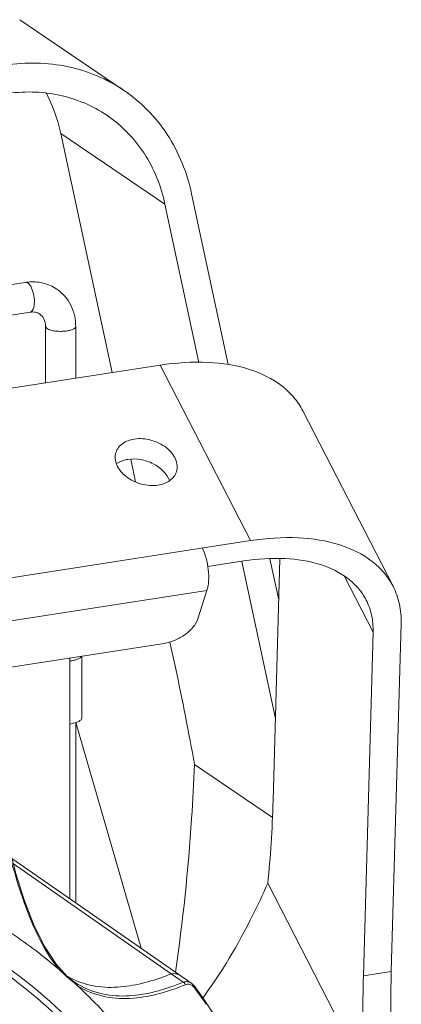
# Model space of a CAD drawing. Header units: millimetres. Extents: x 29170 to 33192, y 36 to 3108.
# Tile 213 of 256: x 33109 to 33172, y 1656 to 1819. Entities that reach past the tile are written whole.
import ezdxf

# ---------------------------------------------------------------- set-up
doc = ezdxf.new("R2010")
doc.units = ezdxf.units.MM
doc.layers.add('细实线', color=7, linetype='Continuous', lineweight=13)

msp = doc.modelspace()

# ---------------------------------------------------------------- linework, layer by layer
at = {"layer": '细实线'}
for p, q in [((33108.515, 1819.491), (33125.755, 1807.794)), ((33123.811, 1761.054), (33115.316, 1800.658)), ((33132.556, 1788.961), (33115.316, 1800.658)), ((33136.964, 1790.65), (33143.024, 1762.399)), ((33138.178, 1762.754), (33132.556, 1788.961)), ((33109.48, 1776.004), (33007.371, 1760.171)), ((33109.862, 1775.899), (33109.48, 1776.004)), ((33110.246, 1771.063), (33095.437, 1768.767)), ((33112.781, 1759.344), (33112.778, 1768.696)), ((33112.778, 1768.696), (33113.023, 1768.347)), ((33117.781, 1760.119), (33117.778, 1768.698)), ((33060.839, 1751.289), (33131.762, 1762.287)), ((33131.762, 1762.287), (33146.697, 1733.237)), ((33155.354, 1754.733), (33170.289, 1725.684)), ((33127.688, 1742.983), (33126.889, 1746.704)), ((32986.354, 1708.374), (33146.697, 1733.237)), ((33145.621, 1729.872), (33139.637, 1728.944)), ((33150.829, 1703.775), (33145.248, 1729.792)), ((33149.924, 1730.236), (33151.383, 1723.431)), ((33150.447, 1690.228), (33151.575, 1730.239)), ((33166.987, 1718.092), (33162.253, 1727.3)), ((32995.128, 1702.615), (33139.504, 1725.003)), ((33139.504, 1725.003), (33137.997, 1720.291)), ((33171.625, 1719.494), (33170.001, 1661.894)), ((33165.382, 1661.178), (33166.987, 1718.092)), ((32997.056, 1695.238), (33132.409, 1716.227)), ((33134.279, 1712.256), (33133.382, 1716.435)), ((33116.823, 1673.948), (33116.813, 1713.808)), ((33118.792, 1714.115), (33118.795, 1703.897)), ((33117.802, 1673.267), (33117.795, 1703.104)), ((33117.808, 1703.108), (33128.599, 1665.757)), ((33150.335, 1687.422), (33137.436, 1696.173)), ((33107.47, 1679.698), (33133.583, 1661.516)), ((33165.457, 1645.569), (33149.546, 1676.515)), ((33116.381, 1661.057), (33114.562, 1663.096)), ((33133.583, 1661.517), (33135.575, 1660.129)), ((33165.382, 1661.178), (33170.001, 1661.894)), ((33135.222, 1661.15), (33136.973, 1659.932)), ((33137.434, 1659.492), (33136.973, 1659.931)), ((33137.504, 1659.4), (33137.434, 1659.492)), ((33137.504, 1659.401), (33137.504, 1659.4)), ((33137.617, 1659.244), (33137.504, 1659.401))]:
    msp.add_line(p, q, dxfattribs=at)
for points in [[(33114.562, 1663.096), (33112.571, 1666.163), (33110.81, 1669.752), (33109.256, 1673.762), (33107.874, 1678.146), (33106.638, 1682.892), (33105.656, 1687.352)], [(33135.223, 1661.149), (33123.972, 1668.976), (33112.611, 1676.878), (33107.229, 1680.621)]]:
    msp.add_lwpolyline(points, dxfattribs=at)
for centre, radius, start, end in [((33110.668, 1768.345), 7.751, 95.98628, 98.81564), ((33056.314, 1593.284), 90.573, 49.63689, 55.7995), ((33055.421, 1591.977), 87.156, 42.29067, 55.83522), ((33123.031, 1672.597), 13.278, 239.30487, 240.00385), ((33134.408, 1680.443), 26.537, 227.04436, 227.35609), ((33125.687, 1672.08), 14.426, 229.76086, 230.31705), ((33122.975, 1672.5), 13.166, 240.00358, 240.86841), ((33139.958, 1688.229), 36.044, 229.25004, 230.4337), ((33125.508, 1671.86), 14.142, 230.30695, 233.91197), ((33122.926, 1672.412), 13.066, 240.86845, 244.4157), ((33125.148, 1671.363), 13.529, 233.90408, 239.04039), ((33055.205, 1592.1), 92.196, 40.33825, 47.01856), ((33135.859, 1657.986), 1.998, 35.8245, 40.4974), ((33050.532, 1596.222), 107.333, 34.14492, 35.89761)]:
    msp.add_arc(centre, radius, start, end, dxfattribs=at)
for centre, major_axis, ratio, start_param, end_param in [((33048.078, 1770.739), (-71.668, 190.816), 0.3246324, -2.090481, -2.0012662), ((33075.772, 1835.476), (-57.217, 193.404), 0.2488175, -2.6051433, -2.4907978), ((33244.676, 1516.646), (-57.217, 193.404), 0.2488175, 0.6507948, 0.7571171), ((33240.058, 1515.93), (-57.217, 193.404), 0.2488175, 0.6507948, 0.7651403)]:
    msp.add_ellipse(centre, major_axis=major_axis, ratio=ratio, start_param=start_param, end_param=end_param, dxfattribs=at)
for points, knots in [([(33125.755, 1807.794), (33122.985, 1809.673), (33116.513, 1812.388), (33109.526, 1812.473), (33106.096, 1811.941)], [0, 0, 0, 0, 0.4908822, 1, 1, 1, 1]), ([(33106.098, 1807.211), (33109.038, 1807.667), (33115.026, 1807.594), (33120.574, 1805.267), (33122.947, 1803.657)], [0, 0, 0, 0, 0.5091178, 1, 1, 1, 1]), ([(33112.888, 1807.328), (33113.164, 1806.812), (33114.209, 1804.683), (33114.941, 1802.404), (33115.316, 1800.658)], [0, 0, 0, 0, 0.2466852, 1, 1, 1, 1]), ([(33136.964, 1790.65), (33136.221, 1794.115), (33133.578, 1800.741), (33128.578, 1805.878), (33125.755, 1807.794)], [0, 0, 0, 0, 0.509424, 1, 1, 1, 1]), ([(33122.947, 1803.657), (33125.368, 1802.015), (33129.653, 1797.611), (33131.919, 1791.931), (33132.556, 1788.961)], [0, 0, 0, 0, 0.490576, 1, 1, 1, 1]), ([(33114.635, 1774.892), (33113.951, 1775.356), (33112.39, 1776.043), (33110.692, 1776.141), (33109.859, 1776.053)], [0, 0, 0, 0, 0.4968909, 1, 1, 1, 1]), ([(33110.33, 1775.347), (33110.295, 1775.408), (33110.166, 1775.612), (33110.005, 1775.802), (33109.862, 1775.899)], [0, 0, 0, 0, 0.2889402, 1, 1, 1, 1]), ([(33110.246, 1771.063), (33110.475, 1771.098), (33110.761, 1771.51), (33110.9, 1772.096), (33110.976, 1772.969), (33110.842, 1774.09), (33110.548, 1774.97), (33110.33, 1775.347)], [0, 0, 0, 0, 0.1512938, 0.2667309, 0.4052164, 0.7156064, 1, 1, 1, 1]), ([(33117.778, 1768.698), (33117.778, 1769.905), (33117.254, 1772.335), (33115.611, 1774.23), (33114.635, 1774.892)], [0, 0, 0, 0, 0.5059978, 1, 1, 1, 1]), ([(33111.831, 1770.753), (33111.622, 1770.895), (33111.101, 1771.11), (33110.538, 1771.108), (33110.246, 1771.063)], [0, 0, 0, 0, 0.4600576, 1, 1, 1, 1]), ([(33112.778, 1768.696), (33112.778, 1769.131), (33112.633, 1769.927), (33112.115, 1770.56), (33111.831, 1770.753)], [0, 0, 0, 0, 0.5582128, 1, 1, 1, 1]), ([(33113.023, 1768.347), (33113.169, 1768.248), (33113.556, 1768.091), (33114.221, 1767.947), (33115.003, 1767.877), (33115.813, 1767.891), (33116.566, 1767.984), (33117.181, 1768.156), (33117.612, 1768.358), (33117.779, 1768.597), (33117.778, 1768.698)], [0, 0, 0, 0, 0.1045156, 0.242393, 0.4013701, 0.5660611, 0.7198475, 0.8479119, 0.9404703, 1, 1, 1, 1]), ([(33155.353, 1754.734), (33154.948, 1755.521), (33153.937, 1757.032), (33151.159, 1759.666), (33146.327, 1761.99), (33139.371, 1763.039), (33134.377, 1762.692), (33131.762, 1762.287)], [0, 0, 0, 0, 0.1009498, 0.2052469, 0.43344, 0.6982869, 1, 1, 1, 1]), ([(33127.481, 1750.057), (33126.788, 1749.949), (33125.781, 1749.598), (33124.821, 1748.68), (33124.532, 1748.127), (33124.441, 1747.844)], [0, 0, 0, 0, 0.5347709, 0.7732596, 1, 1, 1, 1]), ([(33134.441, 1744.644), (33134.545, 1744.968), (33134.626, 1745.687), (33134.341, 1746.772), (33133.698, 1747.8), (33132.41, 1749.033), (33130.293, 1750.046), (33128.388, 1750.198), (33127.481, 1750.057)], [0, 0, 0, 0, 0.1004191, 0.2075082, 0.3251248, 0.4535433, 0.7292711, 1, 1, 1, 1]), ([(33124.441, 1747.844), (33124.337, 1747.52), (33124.257, 1746.801), (33124.542, 1745.716), (33125.184, 1744.688), (33126.472, 1743.455), (33128.59, 1742.442), (33130.495, 1742.291), (33131.401, 1742.431)], [0, 0, 0, 0, 0.1004191, 0.2075082, 0.3251248, 0.4535433, 0.7292711, 1, 1, 1, 1]), ([(33126.404, 1746.692), (33126.228, 1746.664), (33125.569, 1746.53), (33124.931, 1746.262), (33124.523, 1745.982)], [0, 0, 0, 0, 0.2646327, 1, 1, 1, 1]), ([(33133.291, 1743.182), (33132.847, 1744.397), (33131.155, 1745.908), (33128.565, 1746.754), (33127.098, 1746.799), (33126.404, 1746.692)], [0, 0, 0, 0, 0.474394, 0.7424433, 1, 1, 1, 1]), ([(33131.401, 1742.431), (33132.094, 1742.539), (33133.101, 1742.89), (33134.061, 1743.809), (33134.351, 1744.361), (33134.441, 1744.644)], [0, 0, 0, 0, 0.5347709, 0.7732596, 1, 1, 1, 1]), ([(33170.288, 1725.685), (33169.884, 1726.472), (33168.872, 1727.982), (33166.094, 1730.616), (33161.263, 1732.941), (33154.306, 1733.99), (33149.312, 1733.643), (33146.697, 1733.237)], [0, 0, 0, 0, 0.1009498, 0.2052469, 0.43344, 0.6982869, 1, 1, 1, 1]), ([(33138.713, 1731.999), (33138.982, 1731.476), (33139.411, 1730.307), (33139.764, 1728.472), (33139.832, 1726.664), (33139.665, 1725.507), (33139.504, 1725.003)], [0, 0, 0, 0, 0.2458041, 0.5166963, 0.7787021, 1, 1, 1, 1]), ([(33145.621, 1729.872), (33147.862, 1730.219), (33152.143, 1730.517), (33158.105, 1729.618), (33162.247, 1727.625), (33164.628, 1725.368), (33165.495, 1724.073), (33165.842, 1723.398)], [0, 0, 0, 0, 0.3017131, 0.56656, 0.7947531, 0.8990502, 1, 1, 1, 1]), ([(33171.625, 1719.494), (33171.655, 1720.581), (33171.482, 1722.725), (33170.764, 1724.759), (33170.288, 1725.685)], [0, 0, 0, 0, 0.5108825, 1, 1, 1, 1]), ([(33165.842, 1723.398), (33166.25, 1722.605), (33166.865, 1720.861), (33167.013, 1719.023), (33166.987, 1718.092)], [0, 0, 0, 0, 0.4891175, 1, 1, 1, 1]), ([(33132.409, 1716.227), (33133.029, 1716.323), (33134.266, 1716.694), (33135.92, 1717.624), (33137.241, 1718.822), (33137.84, 1719.803), (33137.997, 1720.291)], [0, 0, 0, 0, 0.2619481, 0.5328935, 0.7858649, 1, 1, 1, 1]), ([(33118.738, 1714.104), (33118.682, 1714.002), (33118.537, 1713.865), (33118.304, 1713.72), (33117.978, 1713.564), (33117.479, 1713.404), (33117.049, 1713.318), (33116.815, 1713.281)], [0, 0, 0, 0, 0.1635923, 0.2674205, 0.3865966, 0.6684841, 1, 1, 1, 1]), ([(33118.795, 1703.897), (33118.795, 1703.843), (33118.767, 1703.726), (33118.656, 1703.568), (33118.482, 1703.419), (33118.249, 1703.282), (33117.959, 1703.156), (33117.619, 1703.043), (33117.233, 1702.948), (33116.96, 1702.897), (33116.818, 1702.875)], [0, 0, 0, 0, 0.0689837, 0.1481071, 0.2437479, 0.3586119, 0.4930894, 0.6461815, 0.8159922, 1, 1, 1, 1]), ([(33137.436, 1696.173), (33137.312, 1693.196), (33136.696, 1681.696), (33135.526, 1670.222), (33134.283, 1661.775)], [0, 0, 0, 0, 0.2586896, 1, 1, 1, 1]), ([(33105.486, 1687.354), (33106.399, 1682.889), (33108.032, 1676.233), (33111.321, 1667.85), (33113.589, 1663.974), (33114.972, 1662.297)], [0, 0, 0, 0, 0.5065525, 0.7584077, 1, 1, 1, 1]), ([(33149.546, 1676.515), (33148.757, 1674.714), (33145.658, 1668.058), (33141.904, 1661.685), (33138.693, 1657.372)], [0, 0, 0, 0, 0.2678115, 1, 1, 1, 1]), ([(33130.116, 1635.121), (33126.803, 1640.717), (33119.021, 1651.175), (33109.116, 1659.661), (33103.804, 1663.265)], [0, 0, 0, 0, 0.5032459, 1, 1, 1, 1]), ([(33133.583, 1661.516), (33132.324, 1661.004), (33129.751, 1660.105), (33125.715, 1659.258), (33121.448, 1659.2), (33118.622, 1659.987), (33117.284, 1660.628)], [0, 0, 0, 0, 0.2430734, 0.4862919, 0.7347048, 1, 1, 1, 1]), ([(33135.222, 1661.15), (33134.993, 1661.309), (33134.455, 1661.542), (33133.871, 1661.557), (33133.583, 1661.517)], [0, 0, 0, 0, 0.490302, 1, 1, 1, 1]), ([(33118.06, 1659.549), (33119.479, 1658.661), (33122.553, 1657.474), (33127.3, 1657.315), (33131.749, 1658.166), (33134.565, 1659.149), (33135.941, 1659.708)], [0, 0, 0, 0, 0.2708023, 0.51871, 0.75963, 1, 1, 1, 1]), ([(33118.189, 1659.762), (33119.577, 1658.93), (33122.576, 1657.839), (33127.18, 1657.749), (33131.499, 1658.612), (33134.236, 1659.58), (33135.575, 1660.129)], [0, 0, 0, 0, 0.2697653, 0.5174935, 0.7588657, 1, 1, 1, 1]), ([(33135.575, 1660.129), (33135.798, 1660.208), (33136.3, 1660.27), (33136.767, 1660.075), (33136.97, 1659.933)], [0, 0, 0, 0, 0.4884553, 1, 1, 1, 1]), ([(33135.575, 1660.129), (33135.618, 1660.117), (33135.792, 1660.033), (33135.906, 1659.851), (33135.941, 1659.708)], [0, 0, 0, 0, 0.2309642, 1, 1, 1, 1]), ([(33136.508, 1659.79), (33136.554, 1659.784), (33136.74, 1659.751), (33136.917, 1659.67), (33137.037, 1659.59)], [0, 0, 0, 0, 0.239908, 1, 1, 1, 1]), ([(33137.037, 1659.59), (33137.131, 1659.528), (33137.249, 1659.427), (33137.352, 1659.314), (33137.378, 1659.283)], [0, 0, 0, 0, 0.7389162, 1, 1, 1, 1]), ([(33137.504, 1659.4), (33137.514, 1659.386), (33137.548, 1659.305), (33137.512, 1659.214), (33137.479, 1659.155)], [0, 0, 0, 0, 0.2062427, 1, 1, 1, 1]), ([(33158.6, 1603.772), (33157.425, 1613.843), (33152.803, 1633.459), (33143.343, 1651.302), (33137.617, 1659.244)], [0, 0, 0, 0, 0.5087475, 1, 1, 1, 1])]:
    msp.add_open_spline(points, degree=3, knots=knots, dxfattribs=at)
for points in [[(33115.44, 1661.866), (33115.288, 1662.013), (33115.134, 1662.159), (33114.972, 1662.297)], [(33116.324, 1661.021), (33116.026, 1661.299), (33115.734, 1661.584), (33115.44, 1661.866)], [(33116.382, 1661.057), (33116.416, 1661.024), (33116.431, 1660.97), (33116.43, 1660.923)], [(33118.06, 1659.549), (33117.722, 1659.864), (33117.356, 1660.148), (33116.999, 1660.443)], [(33135.941, 1659.708), (33136.118, 1659.78), (33136.319, 1659.812), (33136.508, 1659.79)]]:
    msp.add_open_spline(points, degree=3, dxfattribs=at)

doc.saveas('drawing.dxf')
